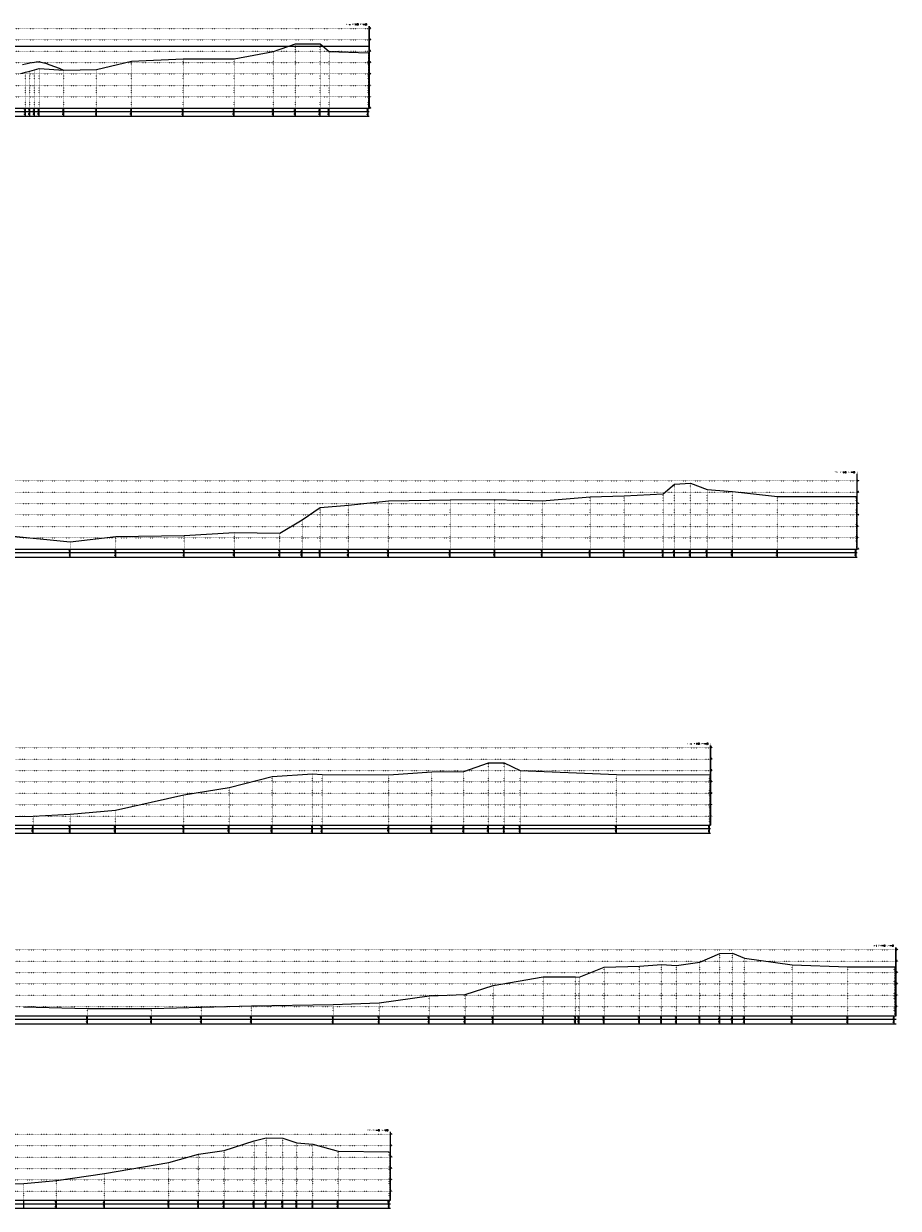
# Model space of a CAD drawing. Extents: x 391415 to 399140, y 3188456 to 3193757.
# Tile 3 of 3: x 395301 to 399140, y 3188456 to 3193656. Entities that reach past the tile are written whole.
import ezdxf
from ezdxf.enums import TextEntityAlignment as Align

# ---------------------------------------------------------------- set-up
doc = ezdxf.new("R2010")
doc.units = 0
doc.linetypes.add('X4', pattern=[1.6, 0, -1.6])
for name, color, linetype in [('DESIGN_CENTER', 1, 'CONTINUOUS'), ('DMX', 1, 'CONTINUOUS'), ('WSE_22_190', 4, 'CONTINUOUS'), ('zdm1', 2, 'CONTINUOUS'), ('ZDMT5', 3, 'CONTINUOUS')]:
    doc.layers.add(name, color=color, linetype=linetype)
doc.styles.add('HZ', font='rs.shx', dxfattribs={"width": 0.8, "bigfont": 'hztxt.shx'})

msp = doc.modelspace()

# ---------------------------------------------------------------- linework, layer by layer
at = {"layer": 'DESIGN_CENTER', "color": 1}
msp.add_lwpolyline([(395296.2, 3193476.8), (395308.7, 3193479.6), (395316.2, 3193481.3), (395328.7, 3193484), (395336.2, 3193485.4), (395348.7, 3193487.4), (395356.2, 3193488.3), (395368.7, 3193489.6), (395376.2, 3193487.8), (395396.2, 3193482.3), (395416.2, 3193475.7), (395436.2, 3193468.2), (395456.2, 3193460.2), (395476.2, 3193452.4), (395476.9, 3193452.2), (395621.3, 3193455.5), (395774.7, 3193491.3), (396000.3, 3193501.2), (396224.7, 3193501.7), (396396.8, 3193534.5), (396494.1, 3193568.3), (396601.6, 3193568.3), (396641.2, 3193533.7), (396812.7, 3193528.2)], dxfattribs=at)
at = {"layer": 'DMX', "linetype": 'Continuous', "flags": 128}
for points in [[(395288.7, 3193437.5), (395308.7, 3193442.8), (395328.7, 3193448.3), (395348.7, 3193453.6), (395368.7, 3193458.7), (395476.9, 3193452.2), (395621.3, 3193455.5), (395774.7, 3193491.3), (396000.3, 3193501.2), (396224.7, 3193501.7), (396396.8, 3193534.5), (396494.1, 3193568.3), (396601.6, 3193568.3), (396641.2, 3193533.7), (396812.7, 3193528.2)], [(395225.6, 3191409.2), (395505.5, 3191382.4), (395705.3, 3191405.1), (396005.5, 3191409.7), (396225.6, 3191422.2), (396425.4, 3191419.8), (396522.8, 3191478), (396602.3, 3191532.7), (396726.9, 3191542.2), (396902.1, 3191561.7), (397173.4, 3191565.7), (397369.1, 3191567.7), (397576.8, 3191562.2), (397787.9, 3191578.7), (397936.8, 3191583.2), (398107.4, 3191591.9), (398157.4, 3191634.7), (398226.9, 3191638.7), (398300.5, 3191612), (398412, 3191602.2), (398610, 3191580.8), (398954.1, 3191580.6)], [(394817.9, 3190173), (395343.3, 3190177.4), (395504.6, 3190185.9), (395703.5, 3190204.1), (396004.6, 3190271.7), (396203.5, 3190303.1), (396391.6, 3190351.9), (396568.3, 3190362.9), (396610.7, 3190360.2), (396903, 3190358.9), (397092.2, 3190372.9), (397233.1, 3190374.1), (397340.4, 3190411.9), (397410.5, 3190411.9), (397479.4, 3190378.2), (397902.8, 3190360.1), (398310.6, 3190358.3)], [(395300.4, 3189341.1), (395580.9, 3189332.7), (395861.4, 3189333.3), (396080.9, 3189339), (396300.3, 3189344.5), (396660, 3189351.4), (396861.3, 3189358.8), (397080.8, 3189389), (397239.1, 3189394.4), (397361.3, 3189433.9), (397580.7, 3189473), (397722.9, 3189471.7), (397739, 3189471.1), (397848.8, 3189514.5), (398003.9, 3189519.3), (398100.4, 3189527), (398165.8, 3189521.7), (398268.4, 3189536.4), (398356.2, 3189575.5), (398412.3, 3189576.5), (398464.8, 3189555), (398674, 3189524.8), (398917.9, 3189516), (399122, 3189515.6), (399124.6, 3189515.7)], [(395090.3, 3188558.7), (395301.8, 3188565.6), (395444.5, 3188579.1), (395656, 3188609.4), (395938.8, 3188657.2), (396068.7, 3188693.4), (396181.1, 3188710), (396312.2, 3188751.8), (396365.8, 3188765.4), (396438.1, 3188764.4), (396499.6, 3188743.9), (396570.8, 3188738.3), (396681.5, 3188707), (396905.8, 3188704.7)]]:
    msp.add_lwpolyline(points, dxfattribs=at)
at = {"layer": 'WSE_22_190', "color": 4}
msp.add_line((391496.2, 3193557.2), (396812.7, 3193557.2), dxfattribs=at)
at = {"layer": 'zdm1', "linetype": 'X4'}
for p, q in [((391481.2, 3193635.3), (396827.7, 3193635.3)), ((391481.2, 3193585.3), (396827.7, 3193585.3)), ((391481.2, 3193535.3), (396827.7, 3193535.3)), ((391481.2, 3193485.3), (396827.7, 3193485.3)), ((391481.2, 3193435.3), (396827.7, 3193435.3)), ((391481.2, 3193385.3), (396827.7, 3193385.3)), ((391481.2, 3193335.3), (396827.7, 3193335.3)), ((391481.2, 3193285.3), (396827.7, 3193285.3)), ((391476, 3191649.7), (398969.1, 3191649.7)), ((391476, 3191599.7), (398969.1, 3191599.7)), ((391476, 3191549.7), (398969.1, 3191549.7)), ((391476, 3191499.7), (398969.1, 3191499.7)), ((391476, 3191449.7), (398969.1, 3191449.7)), ((391476, 3191399.7), (398969.1, 3191399.7)), ((391476, 3191349.7), (398969.1, 3191349.7)), ((391449.7, 3190477.9), (398325.6, 3190477.9)), ((391449.7, 3190427.9), (398325.6, 3190427.9)), ((391449.7, 3190377.9), (398325.6, 3190377.9)), ((391449.7, 3190327.9), (398325.6, 3190327.9)), ((391449.7, 3190277.9), (398325.6, 3190277.9)), ((391449.7, 3190227.9), (398325.6, 3190227.9)), ((391449.7, 3190177.9), (398325.6, 3190177.9)), ((391445, 3189591.5), (399139.6, 3189591.5)), ((391445, 3189541.5), (399139.6, 3189541.5)), ((391445, 3189491.5), (399139.6, 3189491.5)), ((391445, 3189441.5), (399139.6, 3189441.5)), ((391445, 3189391.5), (399139.6, 3189391.5)), ((391445, 3189341.5), (399139.6, 3189341.5)), ((391464.9, 3188781.4), (396920.8, 3188781.4)), ((391464.9, 3188731.4), (396920.8, 3188731.4)), ((391464.9, 3188681.4), (396920.8, 3188681.4)), ((391464.9, 3188631.4), (396920.8, 3188631.4)), ((391464.9, 3188581.4), (396920.8, 3188581.4)), ((391464.9, 3188531.4), (396920.8, 3188531.4))]:
    msp.add_line(p, q, dxfattribs=at)
at = {"layer": 'zdm1', "linetype": 'Continuous'}
for p, q in [((396817.2, 3193285.3), (396817.2, 3193645.3)), ((396818.2, 3193285.3), (396818.2, 3193645.3)), ((391451.2, 3193270.3), (396817.7, 3193270.3)), ((391451.2, 3193250.3), (396817.7, 3193250.3)), ((391496.2, 3193285.3), (396817.7, 3193285.3)), ((398958.6, 3191349.7), (398958.6, 3191679.7)), ((398959.6, 3191349.7), (398959.6, 3191679.7)), ((391446, 3191334.7), (398959.1, 3191334.7)), ((391491, 3191349.7), (398959.1, 3191349.7)), ((391446, 3191314.7), (398959.1, 3191314.7)), ((398315.1, 3190137.9), (398315.1, 3190487.9)), ((398316.1, 3190137.9), (398316.1, 3190487.9)), ((391464.7, 3190137.9), (398315.6, 3190137.9)), ((391419.7, 3190122.9), (398315.6, 3190122.9)), ((391419.7, 3190102.9), (398315.6, 3190102.9)), ((399129.1, 3189301.5), (399129.1, 3189601.5)), ((399130.1, 3189301.5), (399130.1, 3189601.5)), ((391460, 3189301.5), (399129.6, 3189301.5)), ((391415, 3189286.5), (399129.6, 3189286.5)), ((391415, 3189266.5), (399129.6, 3189266.5)), ((396910.3, 3188491.4), (396910.3, 3188791.4)), ((396911.3, 3188491.4), (396911.3, 3188791.4)), ((391434.9, 3188476.4), (396910.8, 3188476.4)), ((391479.9, 3188491.4), (396910.8, 3188491.4)), ((391434.9, 3188456.4), (396910.8, 3188456.4))]:
    msp.add_line(p, q, dxfattribs=at)
at = {"layer": 'zdm1', "linetype": 'Continuous', "const_width": 1, "flags": 128}
for points in [[(396817.7, 3193635.3), (396817.7, 3193645.3)], [(396817.7, 3193615.3), (396817.7, 3193625.3)], [(396817.7, 3193595.3), (396817.7, 3193605.3)], [(396817.7, 3193575.3), (396817.7, 3193585.3)], [(396817.7, 3193555.3), (396817.7, 3193565.3)], [(396817.7, 3193535.3), (396817.7, 3193545.3)], [(396817.7, 3193515.3), (396817.7, 3193525.3)], [(396817.7, 3193495.3), (396817.7, 3193505.3)], [(396817.7, 3193475.3), (396817.7, 3193485.3)], [(396817.7, 3193455.3), (396817.7, 3193465.3)], [(396817.7, 3193435.3), (396817.7, 3193445.3)], [(396817.7, 3193415.3), (396817.7, 3193425.3)], [(396817.7, 3193395.3), (396817.7, 3193405.3)], [(396817.7, 3193375.3), (396817.7, 3193385.3)], [(396817.7, 3193355.3), (396817.7, 3193365.3)], [(396817.7, 3193335.3), (396817.7, 3193345.3)], [(396817.7, 3193315.3), (396817.7, 3193325.3)], [(396817.7, 3193295.3), (396817.7, 3193305.3)], [(398959.1, 3191679.7), (398959.1, 3191689.7)], [(398959.1, 3191659.7), (398959.1, 3191669.7)], [(398959.1, 3191639.7), (398959.1, 3191649.7)], [(398959.1, 3191619.7), (398959.1, 3191629.7)], [(398959.1, 3191599.7), (398959.1, 3191609.7)], [(398959.1, 3191579.7), (398959.1, 3191589.7)], [(398959.1, 3191559.7), (398959.1, 3191569.7)], [(398959.1, 3191539.7), (398959.1, 3191549.7)], [(398959.1, 3191519.7), (398959.1, 3191529.7)], [(398959.1, 3191499.7), (398959.1, 3191509.7)], [(398959.1, 3191479.7), (398959.1, 3191489.7)], [(398959.1, 3191459.7), (398959.1, 3191469.7)], [(398959.1, 3191439.7), (398959.1, 3191449.7)], [(398959.1, 3191419.7), (398959.1, 3191429.7)], [(398959.1, 3191399.7), (398959.1, 3191409.7)], [(398959.1, 3191379.7), (398959.1, 3191389.7)], [(398959.1, 3191359.7), (398959.1, 3191369.7)], [(398315.6, 3190487.9), (398315.6, 3190497.9)], [(398315.6, 3190467.9), (398315.6, 3190477.9)], [(398315.6, 3190447.9), (398315.6, 3190457.9)], [(398315.6, 3190427.9), (398315.6, 3190437.9)], [(398315.6, 3190407.9), (398315.6, 3190417.9)], [(398315.6, 3190387.9), (398315.6, 3190397.9)], [(398315.6, 3190367.9), (398315.6, 3190377.9)], [(398315.6, 3190347.9), (398315.6, 3190357.9)], [(398315.6, 3190327.9), (398315.6, 3190337.9)], [(398315.6, 3190307.9), (398315.6, 3190317.9)], [(398315.6, 3190287.9), (398315.6, 3190297.9)], [(398315.6, 3190267.9), (398315.6, 3190277.9)], [(398315.6, 3190247.9), (398315.6, 3190257.9)], [(398315.6, 3190227.9), (398315.6, 3190237.9)], [(398315.6, 3190207.9), (398315.6, 3190217.9)], [(398315.6, 3190187.9), (398315.6, 3190197.9)], [(398315.6, 3190167.9), (398315.6, 3190177.9)], [(398315.6, 3190147.9), (398315.6, 3190157.9)], [(399129.6, 3189591.5), (399129.6, 3189601.5)], [(399129.6, 3189571.5), (399129.6, 3189581.5)], [(399129.6, 3189551.5), (399129.6, 3189561.5)], [(399129.6, 3189531.5), (399129.6, 3189541.5)], [(399129.6, 3189511.5), (399129.6, 3189521.5)], [(399129.6, 3189491.5), (399129.6, 3189501.5)], [(399129.6, 3189471.5), (399129.6, 3189481.5)], [(399129.6, 3189451.5), (399129.6, 3189461.5)], [(399129.6, 3189431.5), (399129.6, 3189441.5)], [(399129.6, 3189411.5), (399129.6, 3189421.5)], [(399129.6, 3189391.5), (399129.6, 3189401.5)], [(399129.6, 3189371.5), (399129.6, 3189381.5)], [(399129.6, 3189351.5), (399129.6, 3189361.5)], [(399129.6, 3189331.5), (399129.6, 3189341.5)], [(399129.6, 3189311.5), (399129.6, 3189321.5)], [(396910.8, 3188781.4), (396910.8, 3188791.4)], [(396910.8, 3188761.4), (396910.8, 3188771.4)], [(396910.8, 3188741.4), (396910.8, 3188751.4)], [(396910.8, 3188721.4), (396910.8, 3188731.4)], [(396910.8, 3188701.4), (396910.8, 3188711.4)], [(396910.8, 3188681.4), (396910.8, 3188691.4)], [(396910.8, 3188661.4), (396910.8, 3188671.4)], [(396910.8, 3188641.4), (396910.8, 3188651.4)], [(396910.8, 3188621.4), (396910.8, 3188631.4)], [(396910.8, 3188601.4), (396910.8, 3188611.4)], [(396910.8, 3188581.4), (396910.8, 3188591.4)], [(396910.8, 3188561.4), (396910.8, 3188571.4)], [(396910.8, 3188541.4), (396910.8, 3188551.4)], [(396910.8, 3188521.4), (396910.8, 3188531.4)], [(396910.8, 3188501.4), (396910.8, 3188511.4)]]:
    msp.add_lwpolyline(points, dxfattribs=at)
at = {"layer": 'ZDMT5', "linetype": 'X4'}
for p, q in [((396494.1, 3193285.3), (396494.1, 3193568.3)), ((396601.6, 3193285.3), (396601.6, 3193568.3)), ((396396.8, 3193285.3), (396396.8, 3193534.5)), ((396641.2, 3193285.3), (396641.2, 3193533.7)), ((396812.7, 3193285.3), (396812.7, 3193528.2)), ((395348.7, 3193285.3), (395348.7, 3193453.6)), ((395368.7, 3193285.3), (395368.7, 3193458.7)), ((395476.9, 3193285.3), (395476.9, 3193452.2)), ((395621.3, 3193285.3), (395621.3, 3193455.5)), ((395774.7, 3193285.3), (395774.7, 3193491.3)), ((396000.3, 3193285.3), (396000.3, 3193501.2)), ((396224.7, 3193285.3), (396224.7, 3193501.7)), ((395308.7, 3193285.3), (395308.7, 3193442.8)), ((395328.7, 3193285.3), (395328.7, 3193448.3)), ((398157.4, 3191349.7), (398157.4, 3191634.7)), ((398226.9, 3191349.7), (398226.9, 3191638.7)), ((397936.8, 3191349.7), (397936.8, 3191583.2)), ((398107.4, 3191349.7), (398107.4, 3191591.9)), ((398300.5, 3191349.7), (398300.5, 3191612)), ((398412, 3191349.7), (398412, 3191602.2)), ((398610, 3191349.7), (398610, 3191580.8)), ((398954.1, 3191349.7), (398954.1, 3191580.6)), ((396602.3, 3191349.7), (396602.3, 3191532.7)), ((396726.9, 3191349.7), (396726.9, 3191542.2)), ((396902.1, 3191349.7), (396902.1, 3191561.7)), ((397173.4, 3191349.7), (397173.4, 3191565.7)), ((397369.1, 3191349.7), (397369.1, 3191567.7)), ((397576.8, 3191349.7), (397576.8, 3191562.2)), ((397787.9, 3191349.7), (397787.9, 3191578.7)), ((396522.8, 3191349.7), (396522.8, 3191478)), ((395505.5, 3191349.7), (395505.5, 3191382.4)), ((395705.3, 3191349.7), (395705.3, 3191405.1)), ((396005.5, 3191349.7), (396005.5, 3191409.7)), ((396225.6, 3191349.7), (396225.6, 3191422.2)), ((396425.4, 3191349.7), (396425.4, 3191419.8)), ((397340.4, 3190137.9), (397340.4, 3190411.9)), ((397410.5, 3190137.9), (397410.5, 3190411.9)), ((396391.6, 3190137.9), (396391.6, 3190351.9)), ((396568.3, 3190137.9), (396568.3, 3190362.9)), ((396610.7, 3190137.9), (396610.7, 3190360.2)), ((396903, 3190137.9), (396903, 3190358.9)), ((397092.2, 3190137.9), (397092.2, 3190372.9)), ((397233.1, 3190137.9), (397233.1, 3190374.1)), ((397479.4, 3190137.9), (397479.4, 3190378.2)), ((397902.8, 3190137.9), (397902.8, 3190360.1)), ((398310.6, 3190137.9), (398310.6, 3190358.3)), ((396203.5, 3190137.9), (396203.5, 3190303.1)), ((396004.6, 3190137.9), (396004.6, 3190271.7)), ((395343.3, 3190137.9), (395343.3, 3190177.4)), ((395504.6, 3190137.9), (395504.6, 3190185.9)), ((395703.5, 3190137.9), (395703.5, 3190204.1)), ((398356.2, 3189301.5), (398356.2, 3189575.5)), ((398412.3, 3189301.5), (398412.3, 3189576.5)), ((398464.8, 3189301.5), (398464.8, 3189555)), ((397848.8, 3189301.5), (397848.8, 3189514.5)), ((398003.9, 3189301.5), (398003.9, 3189519.3)), ((398100.4, 3189301.5), (398100.4, 3189527)), ((398165.8, 3189301.5), (398165.8, 3189521.7)), ((398268.4, 3189301.5), (398268.4, 3189536.4)), ((398674, 3189301.5), (398674, 3189524.8)), ((398917.9, 3189301.5), (398917.9, 3189516)), ((399122, 3189301.5), (399122, 3189515.6)), ((399124.6, 3189301.5), (399124.6, 3189515.7)), ((397580.7, 3189301.5), (397580.7, 3189473)), ((397722.9, 3189301.5), (397722.9, 3189471.7)), ((397739, 3189301.5), (397739, 3189471.1)), ((397361.3, 3189301.5), (397361.3, 3189433.9)), ((396300.3, 3189301.5), (396300.3, 3189344.5)), ((396660, 3189301.5), (396660, 3189351.4)), ((396861.3, 3189301.5), (396861.3, 3189358.8)), ((397080.8, 3189301.5), (397080.8, 3189389)), ((397239.1, 3189301.5), (397239.1, 3189394.4)), ((395580.9, 3189301.5), (395580.9, 3189332.7)), ((395861.4, 3189301.5), (395861.4, 3189333.3)), ((396080.9, 3189301.5), (396080.9, 3189339)), ((396312.2, 3188491.4), (396312.2, 3188751.8)), ((396365.8, 3188491.4), (396365.8, 3188765.4)), ((396438.1, 3188491.4), (396438.1, 3188764.4)), ((396499.6, 3188491.4), (396499.6, 3188743.9)), ((396570.8, 3188491.4), (396570.8, 3188738.3)), ((396068.7, 3188491.4), (396068.7, 3188693.4)), ((396181.1, 3188491.4), (396181.1, 3188710)), ((396681.5, 3188491.4), (396681.5, 3188707)), ((396905.8, 3188491.4), (396905.8, 3188704.7)), ((395938.8, 3188491.4), (395938.8, 3188657.2)), ((395301.8, 3188491.4), (395301.8, 3188565.6)), ((395444.5, 3188491.4), (395444.5, 3188579.1)), ((395656, 3188491.4), (395656, 3188609.4))]:
    msp.add_line(p, q, dxfattribs=at)
at = {"layer": 'ZDMT5', "linetype": 'Continuous'}
for p, q in [((395308.7, 3193250.3), (395308.7, 3193285.3)), ((395328.7, 3193250.3), (395328.7, 3193285.3)), ((395348.7, 3193250.3), (395348.7, 3193285.3)), ((395368.7, 3193250.3), (395368.7, 3193285.3)), ((395476.9, 3193250.3), (395476.9, 3193285.3)), ((395621.3, 3193250.3), (395621.3, 3193285.3)), ((395774.7, 3193250.3), (395774.7, 3193285.3)), ((396000.3, 3193250.3), (396000.3, 3193285.3)), ((396224.7, 3193250.3), (396224.7, 3193285.3)), ((396396.8, 3193250.3), (396396.8, 3193285.3)), ((396494.1, 3193250.3), (396494.1, 3193285.3)), ((396601.6, 3193250.3), (396601.6, 3193285.3)), ((396641.2, 3193250.3), (396641.2, 3193285.3)), ((396812.7, 3193250.3), (396812.7, 3193285.3)), ((395505.5, 3191314.7), (395505.5, 3191349.7)), ((395705.3, 3191314.7), (395705.3, 3191349.7)), ((396005.5, 3191314.7), (396005.5, 3191349.7)), ((396225.6, 3191314.7), (396225.6, 3191349.7)), ((396425.4, 3191314.7), (396425.4, 3191349.7)), ((396522.8, 3191314.7), (396522.8, 3191349.7)), ((396602.3, 3191314.7), (396602.3, 3191349.7)), ((396726.9, 3191314.7), (396726.9, 3191349.7)), ((396902.1, 3191314.7), (396902.1, 3191349.7)), ((397173.4, 3191314.7), (397173.4, 3191349.7)), ((397369.1, 3191314.7), (397369.1, 3191349.7)), ((397576.8, 3191314.7), (397576.8, 3191349.7)), ((397787.9, 3191314.7), (397787.9, 3191349.7)), ((397936.8, 3191314.7), (397936.8, 3191349.7)), ((398107.4, 3191314.7), (398107.4, 3191349.7)), ((398157.4, 3191314.7), (398157.4, 3191349.7)), ((398226.9, 3191314.7), (398226.9, 3191349.7)), ((398300.5, 3191314.7), (398300.5, 3191349.7)), ((398412, 3191314.7), (398412, 3191349.7)), ((398610, 3191314.7), (398610, 3191349.7)), ((398954.1, 3191314.7), (398954.1, 3191349.7)), ((395343.3, 3190102.9), (395343.3, 3190137.9)), ((395504.6, 3190102.9), (395504.6, 3190137.9)), ((395703.5, 3190102.9), (395703.5, 3190137.9)), ((396004.6, 3190102.9), (396004.6, 3190137.9)), ((396203.5, 3190102.9), (396203.5, 3190137.9)), ((396391.6, 3190102.9), (396391.6, 3190137.9)), ((396568.3, 3190102.9), (396568.3, 3190137.9)), ((396610.7, 3190102.9), (396610.7, 3190137.9)), ((396903, 3190102.9), (396903, 3190137.9)), ((397092.2, 3190102.9), (397092.2, 3190137.9)), ((397233.1, 3190102.9), (397233.1, 3190137.9)), ((397340.4, 3190102.9), (397340.4, 3190137.9)), ((397410.5, 3190102.9), (397410.5, 3190137.9)), ((397479.4, 3190102.9), (397479.4, 3190137.9)), ((397902.8, 3190102.9), (397902.8, 3190137.9)), ((398310.6, 3190102.9), (398310.6, 3190137.9)), ((395580.9, 3189266.5), (395580.9, 3189301.5)), ((395861.4, 3189266.5), (395861.4, 3189301.5)), ((396080.9, 3189266.5), (396080.9, 3189301.5)), ((396300.3, 3189266.5), (396300.3, 3189301.5)), ((396660, 3189266.5), (396660, 3189301.5)), ((396861.3, 3189266.5), (396861.3, 3189301.5)), ((397080.8, 3189266.5), (397080.8, 3189301.5)), ((397239.1, 3189266.5), (397239.1, 3189301.5)), ((397361.3, 3189266.5), (397361.3, 3189301.5)), ((397580.7, 3189266.5), (397580.7, 3189301.5)), ((397722.9, 3189266.5), (397722.9, 3189301.5)), ((397739, 3189266.5), (397739, 3189301.5)), ((397848.8, 3189266.5), (397848.8, 3189301.5)), ((398003.9, 3189266.5), (398003.9, 3189301.5)), ((398100.4, 3189266.5), (398100.4, 3189301.5)), ((398165.8, 3189266.5), (398165.8, 3189301.5)), ((398268.4, 3189266.5), (398268.4, 3189301.5)), ((398356.2, 3189266.5), (398356.2, 3189301.5)), ((398412.3, 3189266.5), (398412.3, 3189301.5)), ((398464.8, 3189266.5), (398464.8, 3189301.5)), ((398674, 3189266.5), (398674, 3189301.5)), ((398917.9, 3189266.5), (398917.9, 3189301.5)), ((399122, 3189266.5), (399122, 3189301.5)), ((395301.8, 3188456.4), (395301.8, 3188491.4)), ((395444.5, 3188456.4), (395444.5, 3188491.4)), ((395656, 3188456.4), (395656, 3188491.4)), ((395938.8, 3188456.4), (395938.8, 3188491.4)), ((396068.7, 3188456.4), (396068.7, 3188491.4)), ((396181.1, 3188456.4), (396181.1, 3188491.4)), ((396312.2, 3188456.4), (396312.2, 3188491.4)), ((396365.8, 3188456.4), (396365.8, 3188491.4)), ((396438.1, 3188456.4), (396438.1, 3188491.4)), ((396499.6, 3188456.4), (396499.6, 3188491.4)), ((396570.8, 3188456.4), (396570.8, 3188491.4)), ((396681.5, 3188456.4), (396681.5, 3188491.4)), ((396905.8, 3188456.4), (396905.8, 3188491.4))]:
    msp.add_line(p, q, dxfattribs=at)

# ---------------------------------------------------------------- texts
at = {"layer": 'zdm1', "linetype": 'Continuous', "style": 'HZ', "width": 0.8}
for s, p in [('30', (396818.7, 3193635.3)), ('25', (396818.7, 3193585.3)), ('20', (396818.7, 3193535.3)), ('15', (396818.7, 3193485.3)), ('10', (396818.7, 3193435.3)), ('5', (396818.7, 3193385.3)), ('0', (396818.7, 3193335.3)), ('-5', (396818.7, 3193285.3)), ('25', (398960.1, 3191649.7)), ('20', (398960.1, 3191599.7)), ('15', (398960.1, 3191549.7)), ('10', (398960.1, 3191499.7)), ('5', (398960.1, 3191449.7)), ('0', (398960.1, 3191399.7)), ('-5', (398960.1, 3191349.7)), ('30', (398316.6, 3190477.9)), ('25', (398316.6, 3190427.9)), ('20', (398316.6, 3190377.9)), ('15', (398316.6, 3190327.9)), ('10', (398316.6, 3190277.9)), ('5', (398316.6, 3190227.9)), ('0', (398316.6, 3190177.9)), ('25', (399130.6, 3189591.5)), ('20', (399130.6, 3189541.5)), ('15', (399130.6, 3189491.5)), ('10', (399130.6, 3189441.5)), ('5', (399130.6, 3189391.5)), ('0', (399130.6, 3189341.5)), ('25', (396911.8, 3188781.4)), ('20', (396911.8, 3188731.4)), ('15', (396911.8, 3188681.4)), ('10', (396911.8, 3188631.4)), ('5', (396911.8, 3188581.4)), ('0', (396911.8, 3188531.4))]:
    msp.add_text(s, height=3, dxfattribs=at).set_placement(p)
at = {"layer": 'ZDMT5', "linetype": 'Continuous', "style": 'HZ', "width": 0.8}
for p in [(396807.7, 3193650.3), (398949.1, 3191684.7), (398305.6, 3190492.9), (399119.6, 3189606.5), (396900.8, 3188796.4)]:
    msp.add_text('比例尺:  横向 1:100  纵向 1:100', height=5, dxfattribs=at).set_placement(p, align=Align.RIGHT)
for s, p in [('10.74', (395308.2, 3193277.8)), ('381.2', (395308.2, 3193260.3)), ('11.30', (395328.2, 3193277.8)), ('383.2', (395328.2, 3193260.3)), ('11.83', (395348.2, 3193277.8)), ('385.2', (395348.2, 3193260.3)), ('12.34', (395368.2, 3193277.8)), ('387.2', (395368.2, 3193260.3)), ('11.69', (395476.4, 3193277.8)), ('398.1', (395476.4, 3193260.3)), ('12.02', (395620.8, 3193277.8)), ('412.5', (395620.8, 3193260.3)), ('15.60', (395774.2, 3193277.8)), ('427.8', (395774.2, 3193260.3)), ('16.59', (395999.8, 3193277.8)), ('450.4', (395999.8, 3193260.3)), ('16.64', (396224.2, 3193277.8)), ('472.8', (396224.2, 3193260.3)), ('19.92', (396396.3, 3193277.8)), ('490.1', (396396.3, 3193260.3)), ('23.30', (396493.6, 3193277.8)), ('499.8', (396493.6, 3193260.3)), ('23.30', (396601.1, 3193277.8)), ('510.5', (396601.1, 3193260.3)), ('19.84', (396640.7, 3193277.8)), ('514.5', (396640.7, 3193260.3)), ('19.29', (396812.2, 3193277.8)), ('531.6', (396812.2, 3193260.3)), ('-1.73', (395505, 3191342.2)), ('401.5', (395505, 3191324.7)), ('0.54', (395704.8, 3191342.2)), ('421.4', (395704.8, 3191324.7)), ('1.00', (396005, 3191342.2)), ('451.5', (396005, 3191324.7)), ('2.26', (396225.1, 3191342.2)), ('473.5', (396225.1, 3191324.7)), ('2.02', (396424.9, 3191342.2)), ('493.4', (396424.9, 3191324.7)), ('7.83', (396522.3, 3191342.2)), ('503.2', (396522.3, 3191324.7)), ('13.30', (396601.8, 3191342.2)), ('511.1', (396601.8, 3191324.7)), ('14.26', (396726.4, 3191342.2)), ('523.6', (396726.4, 3191324.7)), ('16.20', (396901.6, 3191342.2)), ('541.1', (396901.6, 3191324.7)), ('16.60', (397172.9, 3191342.2)), ('568.2', (397172.9, 3191324.7)), ('16.80', (397368.6, 3191342.2)), ('587.8', (397368.6, 3191324.7)), ('16.25', (397576.3, 3191342.2)), ('608.6', (397576.3, 3191324.7)), ('17.90', (397787.4, 3191342.2)), ('629.7', (397787.4, 3191324.7)), ('18.35', (397936.3, 3191342.2)), ('644.6', (397936.3, 3191324.7)), ('19.22', (398106.9, 3191342.2)), ('661.6', (398106.9, 3191324.7)), ('23.50', (398156.9, 3191342.2)), ('666.6', (398156.9, 3191324.7)), ('23.90', (398226.4, 3191342.2)), ('673.6', (398226.4, 3191324.7)), ('21.23', (398300, 3191342.2)), ('681.0', (398300, 3191324.7)), ('20.25', (398411.5, 3191342.2)), ('692.1', (398411.5, 3191324.7)), ('18.11', (398609.5, 3191342.2)), ('711.9', (398609.5, 3191324.7)), ('18.09', (398953.6, 3191342.2)), ('746.3', (398953.6, 3191324.7)), ('-0.05', (395342.8, 3190130.4)), ('0.81', (395504.1, 3190130.4)), ('2.62', (395703, 3190130.4)), ('9.38', (396004.1, 3190130.4)), ('12.52', (396203, 3190130.4)), ('17.40', (396391.1, 3190130.4)), ('18.50', (396567.8, 3190130.4)), ('18.23', (396610.2, 3190130.4)), ('18.10', (396902.5, 3190130.4)), ('19.50', (397091.7, 3190130.4)), ('19.62', (397232.6, 3190130.4)), ('23.40', (397339.9, 3190130.4)), ('23.40', (397410, 3190130.4)), ('20.03', (397478.9, 3190130.4)), ('18.22', (397902.3, 3190130.4)), ('18.04', (398310.1, 3190130.4)), ('387.9', (395342.8, 3190112.9)), ('404.0', (395504.1, 3190112.9)), ('423.9', (395703, 3190112.9)), ('454.0', (396004.1, 3190112.9)), ('473.9', (396203, 3190112.9)), ('492.7', (396391.1, 3190112.9)), ('510.4', (396567.8, 3190112.9)), ('514.6', (396610.2, 3190112.9)), ('543.8', (396902.5, 3190112.9)), ('562.8', (397091.7, 3190112.9)), ('576.8', (397232.6, 3190112.9)), ('587.6', (397339.9, 3190112.9)), ('594.6', (397410, 3190112.9)), ('601.5', (397478.9, 3190112.9)), ('643.8', (397902.3, 3190112.9)), ('684.6', (398310.1, 3190112.9)), ('-0.88', (395580.4, 3189294)), ('-0.82', (395860.9, 3189294)), ('-0.25', (396080.4, 3189294)), ('0.30', (396299.8, 3189294)), ('0.99', (396659.5, 3189294)), ('1.73', (396860.8, 3189294)), ('4.75', (397080.3, 3189294)), ('5.29', (397238.6, 3189294)), ('9.24', (397360.8, 3189294)), ('13.15', (397580.2, 3189294)), ('13.02', (397722.4, 3189294)), ('12.96', (397738.5, 3189294)), ('17.30', (397848.3, 3189294)), ('17.78', (398003.4, 3189294)), ('18.55', (398099.9, 3189294)), ('18.02', (398165.3, 3189294)), ('19.49', (398267.9, 3189294)), ('23.40', (398355.7, 3189294)), ('23.50', (398411.8, 3189294)), ('21.35', (398464.3, 3189294)), ('18.33', (398673.5, 3189294)), ('17.45', (398917.4, 3189294)), ('17.41', (399121.5, 3189294)), ('412.1', (395580.4, 3189276.5)), ('440.1', (395860.9, 3189276.5)), ('462.1', (396080.4, 3189276.5)), ('484.0', (396299.8, 3189276.5)), ('520.0', (396659.5, 3189276.5)), ('540.1', (396860.8, 3189276.5)), ('562.1', (397080.3, 3189276.5)), ('577.9', (397238.6, 3189276.5)), ('590.1', (397360.8, 3189276.5)), ('612.1', (397580.2, 3189276.5)), ('626.3', (397722.4, 3189276.5)), ('627.9', (397738.5, 3189276.5)), ('638.9', (397848.3, 3189276.5)), ('654.4', (398003.4, 3189276.5)), ('664.0', (398099.9, 3189276.5)), ('670.6', (398165.3, 3189276.5)), ('680.8', (398267.9, 3189276.5)), ('689.6', (398355.7, 3189276.5)), ('695.2', (398411.8, 3189276.5)), ('700.5', (398464.3, 3189276.5)), ('721.4', (398673.5, 3189276.5)), ('745.8', (398917.4, 3189276.5)), ('766.2', (399121.5, 3189276.5)), ('396.5', (395444, 3188466.4)), ('4.78', (395444, 3188483.9)), ('7.81', (395655.5, 3188483.9)), ('417.6', (395655.5, 3188466.4)), ('12.59', (395938.3, 3188483.9)), ('445.9', (395938.3, 3188466.4)), ('16.20', (396068.2, 3188483.9)), ('458.9', (396068.2, 3188466.4)), ('17.86', (396180.6, 3188483.9)), ('470.1', (396180.6, 3188466.4)), ('22.04', (396311.7, 3188483.9)), ('483.2', (396311.7, 3188466.4)), ('23.40', (396365.3, 3188483.9)), ('488.6', (396365.3, 3188466.4)), ('23.30', (396437.6, 3188483.9)), ('495.8', (396437.6, 3188466.4)), ('21.25', (396499.1, 3188483.9)), ('502.0', (396499.1, 3188466.4)), ('20.69', (396570.3, 3188483.9)), ('509.1', (396570.3, 3188466.4)), ('17.56', (396681, 3188483.9)), ('520.2', (396681, 3188466.4)), ('17.33', (396905.3, 3188483.9)), ('542.6', (396905.3, 3188466.4))]:
    msp.add_text(s, height=3, rotation=90, dxfattribs=at).set_placement(p, align=Align.BOTTOM_CENTER)

doc.saveas('drawing.dxf')
